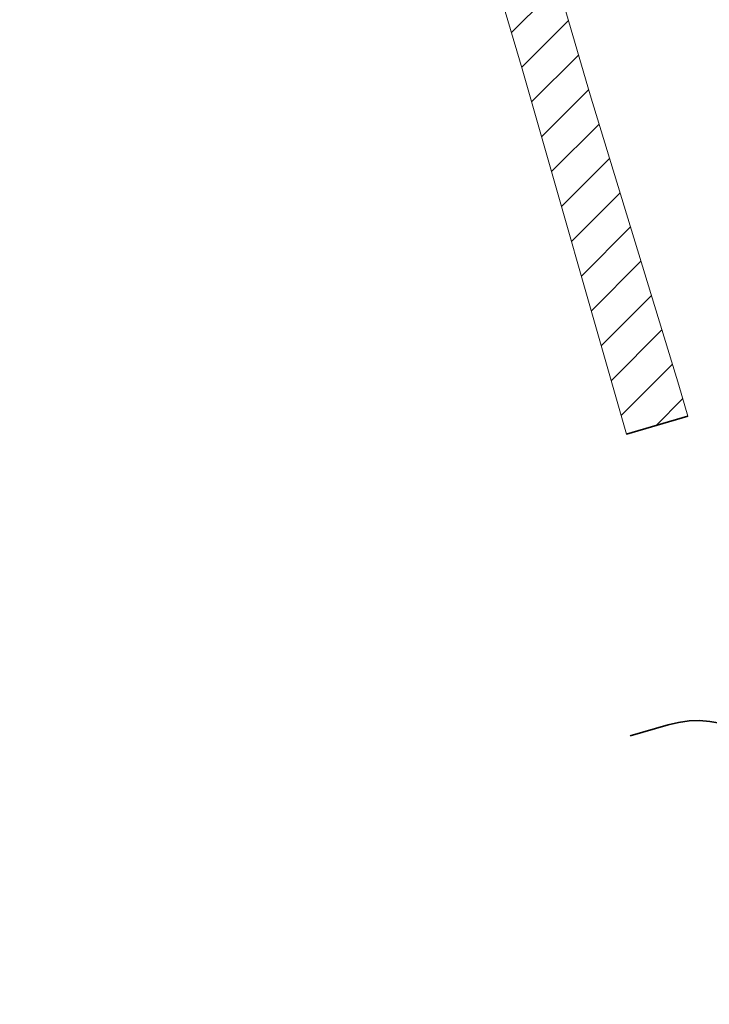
# Model space of a CAD drawing. Header units: metres. Extents: x 228628 to 230733, y 593242 to 595543.
# Tile 36 of 71: x 229927 to 229960, y 594213 to 594260. Entities that reach past the tile are written whole.
import ezdxf

# ---------------------------------------------------------------- set-up
doc = ezdxf.new("R2010")
doc.units = ezdxf.units.M
doc.linetypes.add('VH-RWSBAND', pattern=[24, 10, -2, 2, -2, 2, -2, 2, -2])
for name, color, linetype, lineweight in [('B-WE-VH-VERHARDING_GESLOTEN-GV', 252, 'Continuous', 18), ('N-WE-VH-KANTOPSLUITING_TROTTOIRBAND_RWS-G', 210, 'VH-RWSBAND', 35), ('N-WE-VH-KANTVERHARDING-G', 210, 'Continuous', 35), ('V-WE-VH-KANTVERHARDING-O', 60, 'Continuous', 18), ('V-WE-VH-VERHARDING_ASFALT-A-200', 252, 'Continuous', 18)]:
    doc.layers.add(name, color=color, linetype=linetype, lineweight=lineweight)

msp = doc.modelspace()

# ---------------------------------------------------------------- hatches: boundary and pattern name
at = {"layer": 'V-WE-VH-VERHARDING_ASFALT-A-200'}
h = msp.add_hatch(dxfattribs=at)
h.set_pattern_fill('AVH-ASFALT_B', color=256, pattern_type=2)
h.set_pattern_definition([(45, (0, 0), (-1.0606601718, 1.0606601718), [])])
edge = h.paths.add_edge_path()
edge.add_line((229944.551, 594290.532), (229944.016, 594293.326))
edge.add_line((229944.016, 594293.326), (229943.543, 594296.131))
edge.add_line((229943.543, 594296.131), (229943.132, 594298.946))
edge.add_line((229943.132, 594298.946), (229942.325, 594304.622))
edge.add_line((229942.325, 594304.622), (229942.025, 594307.159))
edge.add_line((229942.025, 594307.159), (229941.648, 594309.685))
edge.add_line((229941.648, 594309.685), (229941.57, 594310.113))
edge.add_arc((230028.867, 594363.112), 102.125, 205.1841, 211.26242, ccw=False)
edge.add_line((229936.449, 594319.655), (229937.085, 594317.455))
edge.add_line((229937.085, 594317.455), (229937.704, 594315.055))
edge.add_line((229937.704, 594315.055), (229938.251, 594312.638))
edge.add_line((229938.251, 594312.638), (229938.728, 594310.206))
edge.add_line((229938.728, 594310.206), (229939.134, 594307.762))
edge.add_line((229939.134, 594307.762), (229939.468, 594305.306))
edge.add_line((229939.468, 594305.306), (229939.823, 594302.097))
edge.add_line((229939.823, 594302.097), (229940.251, 594298.896))
edge.add_line((229940.251, 594298.896), (229940.751, 594295.706))
edge.add_line((229940.751, 594295.706), (229941.323, 594292.528))
edge.add_line((229941.323, 594292.528), (229941.967, 594289.364))
edge.add_line((229941.967, 594289.364), (229942.681, 594286.215))
edge.add_line((229942.681, 594286.215), (229943.467, 594283.083))
edge.add_line((229943.467, 594283.083), (229944.645, 594278.548))
edge.add_line((229944.645, 594278.548), (229950.804, 594257.77))
edge.add_line((229950.804, 594257.77), (229955.741, 594240.463))
edge.add_line((229955.741, 594240.463), (229958.658, 594241.308))
edge.add_line((229958.658, 594241.308), (229958.229, 594242.787))
edge.add_line((229958.229, 594242.787), (229954.019, 594256.542))
edge.add_line((229954.019, 594256.542), (229946.521, 594282.229))
edge.add_line((229946.521, 594282.229), (229945.804, 594284.982))
edge.add_line((229945.804, 594284.982), (229945.147, 594287.75))
edge.add_line((229945.147, 594287.75), (229944.551, 594290.532))

# ---------------------------------------------------------------- linework, layer by layer
at = {"layer": 'B-WE-VH-VERHARDING_GESLOTEN-GV', "color": 3}
for points in [[(229936.397, 594319.836), (229937.085, 594317.455), (229937.704, 594315.055), (229938.251, 594312.638), (229938.728, 594310.206), (229939.134, 594307.762), (229939.468, 594305.306), (229939.823, 594302.097), (229940.251, 594298.896), (229940.751, 594295.706), (229941.323, 594292.528), (229941.967, 594289.364), (229942.681, 594286.215), (229943.467, 594283.083), (229944.645, 594278.548), (229950.804, 594257.77), (229955.741, 594240.463)], [(229958.658, 594241.308), (229958.229, 594242.787), (229954.019, 594256.542), (229946.521, 594282.229), (229945.804, 594284.982), (229945.147, 594287.75), (229944.551, 594290.532), (229944.016, 594293.326), (229943.543, 594296.131), (229943.132, 594298.946), (229942.325, 594304.622), (229942.025, 594307.159), (229941.648, 594309.685), (229941.57, 594310.113)]]:
    msp.add_lwpolyline(points, dxfattribs=at)
at = {"layer": 'N-WE-VH-KANTOPSLUITING_TROTTOIRBAND_RWS-G', "flags": 128}
msp.add_lwpolyline([(229926.989, 594347.894), (229930.701, 594334.953, 0.069911), (229942.262, 594308.991, -0.068486), (229964.35, 594259.766), (229977.655, 594214.359)], format="xyb", dxfattribs=at)
at = {"layer": 'N-WE-VH-KANTVERHARDING-G'}
for points in [[(229927.229, 594347.963), (229930.941, 594335.022, 0.069911), (229942.474, 594309.123, -0.068486), (229964.59, 594259.836), (229994.992, 594156.077, 0.01807), (230006.474, 594121.566, -0.238487), (230005.674, 594114.39)], [(229955.919, 594226.174), (229957.716, 594226.693, -0.413314), (229963.903, 594223.294)]]:
    msp.add_lwpolyline(points, format="xyb", dxfattribs=at)
msp.add_lwpolyline([(229955.741, 594240.463), (229958.658, 594241.308)], dxfattribs=at)
at = {"layer": 'V-WE-VH-KANTVERHARDING-O'}
msp.add_lwpolyline([(229944.645, 594278.548), (229950.804, 594257.77), (229955.741, 594240.463), (229958.658, 594241.308), (229958.229, 594242.787), (229954.019, 594256.542), (229946.521, 594282.229)], dxfattribs=at)

doc.saveas('drawing.dxf')
